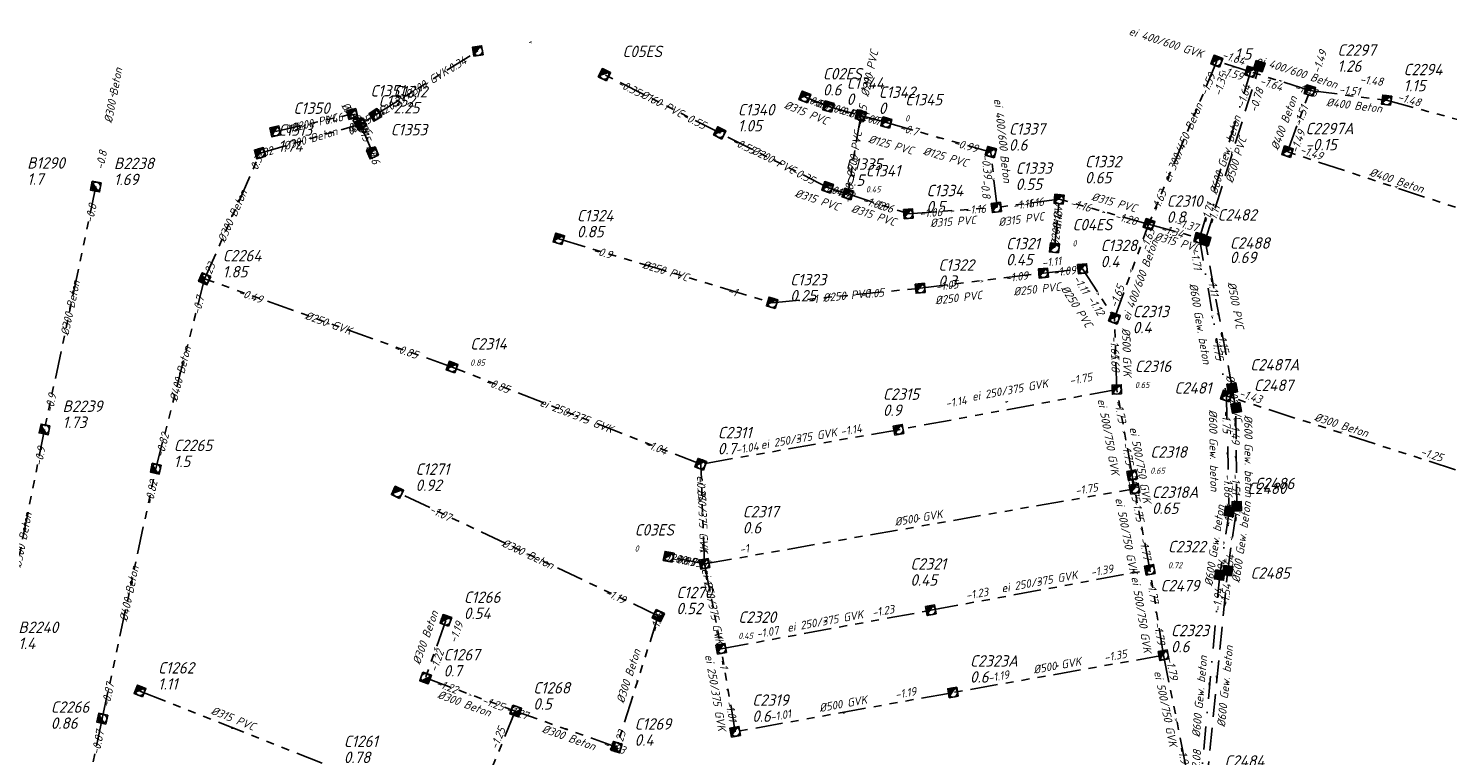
# Model space of a CAD drawing. Header units: metres. Extents: x 153906 to 154973, y 473035 to 474039.
# Tile 16 of 18: x 154355 to 154666, y 473880 to 474039. Entities that reach past the tile are written whole.
import ezdxf
from ezdxf.enums import TextEntityAlignment as Align

# ---------------------------------------------------------------- set-up
doc = ezdxf.new("R2010")
doc.units = ezdxf.units.M
for name, pattern in [('RI-GWA', [18.45, 6, -1.8, 1.75, -1.8, 1.75, -1.8, 1.75, -1.8]), ('RI-HWA', [7.4, 5, -2.4]), ('RI-VWA', [11, 5, -3, 0, -3])]:
    doc.linetypes.add(name, pattern=pattern)
doc.layers.get('0').update_dxf_attribs({"linetype": 'CONTINUOUS'})
for name, color, linetype, lineweight in [('R-OI-RI-BOB-T18', 6, 'CONTINUOUS', 18), ('R-OI-RI-GWA_PUTDEKSELHOOGTE-T25', 10, 'CONTINUOUS', 25), ('R-OI-RI-GWA_PUTNUMMER-T25', 10, 'CONTINUOUS', 25), ('R-OI-RI-GWA_RIOOLPUT_INSPECTIEPUT-S', 10, 'CONTINUOUS', 25), ('R-OI-RI-GWA_TRANSPORTLEIDING-G', 10, 'RI-GWA', 25), ('R-OI-RI-HWA_PUTDEKSELHOOGTE-T25', 150, 'CONTINUOUS', 25), ('R-OI-RI-HWA_PUTNUMMER-T25', 150, 'CONTINUOUS', 25), ('R-OI-RI-HWA_RIOOLPUT_INSPECTIEPUT-S', 150, 'CONTINUOUS', 25), ('R-OI-RI-HWA_TRANSPORTLEIDING-G', 150, 'RI-HWA', 25), ('R-OI-RI-STROOMRICHTING-G', 251, 'CONTINUOUS', 25), ('R-OI-RI-VWA_PUTNUMMER-T25', 34, 'CONTINUOUS', 25), ('R-OI-RI-VWA_RIOOLPUT_INSPECTIEPUT-S', 34, 'CONTINUOUS', 25), ('R-OI-RI-VWA_TRANSPORTLEIDING-G', 34, 'RI-VWA', 25)]:
    doc.layers.add(name, color=color, linetype=linetype, lineweight=lineweight)
doc.layers.add('R-OI-RI-DIAMETER_RIOOL-T18', color=6, linetype='CONTINUOUS')
doc.styles.add('NLCS-ISO-M500-T25', font='NLCS-ISO.ttf', dxfattribs={"height": 1.25})
doc.styles.add('NLCS-ISO-M750-T18_CURSIEF', font='NLCS-ISO.ttf', dxfattribs={"oblique": 15, "height": 1.35})
doc.styles.add('NLCS-ISO-M750-T25_CURSIEF', font='NLCS-ISO.ttf', dxfattribs={"oblique": 15, "height": 1.875})

# ---------------------------------------------------------------- blocks, each defined once
blk = doc.blocks.new('N-SRI-PUT_GWA-SO')
blk.add_hatch(color=256).paths.add_polyline_path([(1.41, 1.41, 0.664858), (-2, 0.02), (-2, -0.02, 0.196534), (-1.41, -1.41)])
at = {"lineweight": -3, "flags": 128}
blk.add_lwpolyline([(2, -2), (2, 2), (-2, 2), (-2, -2)], close=True, dxfattribs=at)
at = {"lineweight": -3}
blk.add_circle((0, 0), 2, dxfattribs=at)
blk = doc.blocks.new('N-SRI-PUT_VWA-SO')
h = blk.add_hatch(color=256)
edge = h.paths.add_edge_path()
edge.add_arc((0, 0), 2, 0, 360)
at = {"flags": 128}
blk.add_lwpolyline([(-2, 2), (2, 2), (2, -2), (-2, -2)], close=True, dxfattribs=at)
at = {"lineweight": -3, "flags": 128}
blk.add_lwpolyline([(2, -2), (2, 2), (-2, 2), (-2, -2)], close=True, dxfattribs=at)
at = {"lineweight": -3}
blk.add_circle((0, 0), 2, dxfattribs=at)
blk = doc.blocks.new('N-SRI-PUT_HWA-SO')
h = blk.add_hatch(color=256)
h.dxf.hatch_style = 1
h.paths.add_polyline_path([(-2, 0, 1), (2, 0, 1)])
at = {"lineweight": -3, "flags": 128}
blk.add_lwpolyline([(-2, -2), (2, -2), (2, 2), (-2, 2)], close=True, dxfattribs=at)
at = {"lineweight": -3}
blk.add_circle((0, 0), 2, dxfattribs=at)

msp = doc.modelspace()

# ---------------------------------------------------------------- linework, layer by layer
at = {"layer": 'R-OI-RI-GWA_TRANSPORTLEIDING-G'}
for points in [[(154431.32, 474020.26, 0), (154453.74, 474034.26, 0)], [(154615.55, 474032.03, 0), (154600.61, 473996.34, 0)], [(154622.95, 474029.69, 0), (154615.55, 474032.03, 0)], [(154506.72, 474016.33, 0), (154481.45, 474029.07, 0)], [(154635.91, 474025.59, 0), (154622.95, 474029.69, 0)], [(154631.01, 474012.21, 0), (154635.91, 474025.59, 0)], [(154635.91, 474025.59, 0), (154652.73, 474023.48, 0)], [(154530.51, 474022.09, 0), (154525.34, 474024.19, 0)], [(154652.73, 474023.48, 0), (154693.01, 474012.52, 0)], [(154409.42, 474016.66, 0), (154426.27, 474020.46, 0)], [(154426.27, 474020.46, 0), (154428.06, 474018.25, 0)], [(154428.06, 474018.25, 0), (154431.32, 474020.26, 0)], [(154530.51, 474022.09, 0), (154537.58, 474020.16, 0)], [(154537.58, 474020.16, 0), (154534.75, 474002.97, 0)], [(154537.58, 474020.16, 0), (154543.19, 474018.59, 0)], [(154406.07, 474011.89, 0), (154428.06, 474018.25, 0)], [(154428.06, 474018.25, 0), (154430.7, 474011.96, 0)], [(154530.33, 474004.42, 0), (154506.72, 474016.33, 0)], [(154543.19, 474018.59, 0), (154566.07, 474012.13, 0)], [(154393.93, 473984.4, 0), (154406.07, 474011.89, 0)], [(154567.43, 474000.06, 0), (154566.07, 474012.13, 0)], [(154678.57, 473996.51, 0), (154631.01, 474012.21, 0)], [(154370.13, 474004.58, 0), (154358.88, 473951.46, 0)], [(154530.33, 474004.42, 0), (154534.75, 474002.97, 0)], [(154534.75, 474002.97, 0), (154548.02, 473998.63, 0)], [(154581.01, 474001.83, 0), (154567.29, 474000.02, 0)], [(154580, 473991.18, 0), (154581.06, 474001.88, 0)], [(154600.7, 473996.32, 0), (154581.01, 474001.83, 0)], [(154548.02, 473998.63, 0), (154567.43, 474000.06, 0)], [(154593.13, 473975.78, 0), (154600.62, 473996.35, 0)], [(154600.62, 473996.35, 0), (154611.75, 473993.31, 0)], [(154471.48, 473993.16, 0), (154518.18, 473979.15, 0)], [(154550.61, 473982.34, 0), (154577.57, 473985.68, 0)], [(154577.57, 473985.68, 0), (154586.15, 473986.62, 0)], [(154586.15, 473986.62, 0), (154593.13, 473975.78, 0)], [(154383.23, 473942.89, 0), (154393.93, 473984.4, 0)], [(154448.12, 473965.09, 0), (154393.93, 473984.4, 0)], [(154518.18, 473979.15, 0), (154550.61, 473982.34, 0)], [(154593.64, 473960.2, 0), (154593.13, 473975.78, 0)], [(154502.56, 473943.85, 0), (154448.12, 473965.09, 0)], [(154593.64, 473960.2, 0), (154545.87, 473951.4, 0)], [(154597.02, 473941.43, 0), (154593.64, 473960.2, 0)], [(154667.78, 473942.65, 0), (154617.64, 473958.79, 0)], [(154358.88, 473951.46, 0), (154349.2, 473903.09, 0)], [(154545.87, 473951.4, 0), (154502.56, 473943.85, 0)], [(154371.51, 473888.19, 0), (154383.23, 473942.89, 0)], [(154503.39, 473922.05, 0), (154502.56, 473943.85, 0)], [(154503.39, 473922.05, 0), (154597.55, 473938.48, 0)], [(154597.55, 473938.48, 0), (154597.02, 473941.43, 0)], [(154600.89, 473920.75, 0), (154597.55, 473938.48, 0)], [(154493.26, 473910.71, 0), (154436.15, 473937.69, 0)], [(154503.39, 473922.05, 0), (154495.53, 473923.6, 0)], [(154503.39, 473922.05, 0), (154507.05, 473903.47, 0)], [(154552.95, 473911.9, 0), (154600.89, 473920.75, 0)], [(154603.88, 473902.06, 0), (154600.89, 473920.75, 0)], [(154493.26, 473910.71, 0), (154484.12, 473881.94, 0)], [(154507.05, 473903.47, 0), (154552.95, 473911.9, 0)], [(154446.74, 473909.67, 0), (154442.29, 473897.08, 0)], [(154510.1, 473885.32, 0), (154507.05, 473903.47, 0)], [(154603.88, 473902.06, 0), (154557.78, 473893.9, 0)], [(154603.88, 473902.06, 0), (154609.61, 473873.71, 0)], [(154442.29, 473897.08, 0), (154461.93, 473889.84, 0)], [(154379.77, 473894.22, 0), (154420.45, 473878.15, 0)], [(154556.8, 473893.72, 0), (154509.12, 473885.14, 0)], [(154461.93, 473889.84, 0), (154449.55, 473859.66, 0)], [(154484.12, 473881.94, 0), (154461.93, 473889.84, 0)], [(154362.78, 473846.11, 0), (154371.51, 473888.19, 0)]]:
    msp.add_polyline3d(points, dxfattribs=at)
at = {"layer": 'R-OI-RI-HWA_TRANSPORTLEIDING-G'}
for points in [[(154613.02, 473992.8, 0), (154624.85, 474030.95, 0)], [(154618.9, 473960.51, 0), (154613.02, 473992.8, 0)], [(154619.71, 473956.05, 0), (154618.9, 473960.51, 0)], [(154619.91, 473934.54, 0), (154619.71, 473956.05, 0)], [(154617.94, 473920.59, 0), (154619.91, 473934.54, 0)], [(154613.27, 473873.84, 0), (154617.94, 473920.59, 0)]]:
    msp.add_polyline3d(points, dxfattribs=at)
at = {"layer": 'R-OI-RI-VWA_TRANSPORTLEIDING-G'}
for points in [[(154622.95, 474029.69, 0), (154611.75, 473993.31, 0)], [(154611.75, 473993.31, 0), (154617.64, 473958.79, 0)], [(154617.64, 473958.79, 0), (154618.28, 473933.5, 0)], [(154618.28, 473933.5, 0), (154616.17, 473919.6, 0)], [(154616.17, 473919.6, 0), (154611.82, 473871.76, 0)]]:
    msp.add_polyline3d(points, dxfattribs=at)

# ---------------------------------------------------------------- block references
at = {"layer": 'R-OI-RI-GWA_RIOOLPUT_INSPECTIEPUT-S'}
for p, xscale, yscale, zscale, rotation in [((154453.74, 474034.26), 0.4999999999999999, 0.4999999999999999, 0.4999999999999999, 8.677530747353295), ((154615.55, 474032.03), 0.4999999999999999, 0.4999999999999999, 0.4999999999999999, 339.9851298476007), ((154481.45, 474029.07), 0.5, 0.5, 0.5, 333.231429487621), ((154622.95, 474029.69), 0.4999999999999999, 0.4999999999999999, 0.4999999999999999, 342.4436515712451), ((154525.34, 474024.19), 0.5, 0.5, 0.5, 337.963999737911), ((154635.91, 474025.59), 0.4999999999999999, 0.4999999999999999, 0.4999999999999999, 342.443651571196), ((154530.51, 474022.09), 0.5, 0.5, 0.5, 344.6687822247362), ((154652.73, 474023.48), 0.5, 0.5, 0.5, 352.8393480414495), ((154426.27, 474020.46), 0.5, 0.5, 0.5, 12.71193540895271), ((154428.06, 474018.25), 0.4999999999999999, 0.4999999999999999, 0.4999999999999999, 31.98424467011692), ((154431.32, 474020.26), 0.4999999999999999, 0.4999999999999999, 0.4999999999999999, 31.98424467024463), ((154537.58, 474020.16), 0.5, 0.5, 0.5, 344.2783226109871), ((154543.19, 474018.59), 0.5, 0.5, 0.5, 344.2330630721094), ((154409.42, 474016.66), 0.5, 0.5, 0.5, 12.71193540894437), ((154506.72, 474016.33), 0.5, 0.5, 0.5, 333.2314294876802), ((154406.07, 474011.89), 0.4999999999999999, 0.4999999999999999, 0.4999999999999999, 16.1403524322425), ((154430.7, 474011.96), 0.5, 0.5, 0.5, 22.79820492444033), ((154566.07, 474012.13), 0.5, 0.5, 0.5, 344.2330630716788), ((154631.01, 474012.21), 0.5, 0.5, 0.5, 341.7357956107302), ((154370.13, 474004.58), 0.4999999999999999, 0.4999999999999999, 0.4999999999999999, 79.32212199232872), ((154530.33, 474004.42), 0.5, 0.5, 0.5, 341.8867155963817), ((154534.75, 474002.97), 0.5, 0.5, 0.5, 341.8867155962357), ((154567.29, 474000.02), 0.4999999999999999, 0.4999999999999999, 0.4999999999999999, 7.527307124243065), ((154581.01, 474001.83), 0.5, 0.5, 0.5, 354.3244134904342), ((154548.02, 473998.63), 0.5, 0.5, 0.5, 4.211489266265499), ((154600.7, 473996.32), 0.5, 0.5, 0.5, 339.9851298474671), ((154471.48, 473993.16), 0.5, 0.5, 0.5, 343.2963657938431), ((154611.75, 473993.31), 0.5, 0.5, 0.5, 344.7431402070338), ((154580, 473991.18), 0.4999999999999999, 0.4999999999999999, 0.4999999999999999, 354.3244134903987), ((154393.93, 473984.4), 0.5, 0.5, 0.5, 66.17225103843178), ((154577.57, 473985.68), 0.5, 0.5, 0.5, 5.629081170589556), ((154586.15, 473986.62), 0.5, 0.5, 0.5, 5.62908117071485), ((154550.61, 473982.34), 0.4999999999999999, 0.4999999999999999, 0.4999999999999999, 5.629081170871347), ((154518.18, 473979.15), 0.4999999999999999, 0.4999999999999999, 0.4999999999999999, 343.2963657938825), ((154593.13, 473975.78), 0.5, 0.5, 0.5, 339.9851298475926), ((154448.12, 473965.09), 0.5, 0.5, 0.5, 340.3915294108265), ((154593.64, 473960.2), 0.5, 0.5, 0.5, 1.892384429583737), ((154617.64, 473958.79), 0.5, 0.5, 0.5, 342.1577366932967), ((154358.88, 473951.46), 0.5, 0.5, 0.5, 78.043136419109), ((154545.87, 473951.4), 0.5, 0.5, 0.5, 10.43640690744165), ((154502.56, 473943.85), 0.4999999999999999, 0.4999999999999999, 0.4999999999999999, 340.391529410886), ((154383.23, 473942.89), 0.4999999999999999, 0.4999999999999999, 0.4999999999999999, 77.91282624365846), ((154597.02, 473941.43), 0.5, 0.5, 0.5, 10.43640690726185), ((154436.15, 473937.69), 0.5, 0.5, 0.5, 334.7129358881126), ((154597.55, 473938.48), 0.5, 0.5, 0.5, 10.43640690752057), ((154495.53, 473923.6), 0.4999999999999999, 0.4999999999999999, 0.4999999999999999, 348.8372418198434), ((154503.39, 473922.05), 0.5, 0.5, 0.5, 10.4364069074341), ((154600.89, 473920.75), 0.4999999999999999, 0.4999999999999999, 0.4999999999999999, 10.43640690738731), ((154446.74, 473909.67), 0.5, 0.5, 0.5, 340.5214015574), ((154493.26, 473910.71), 0.5, 0.5, 0.5, 154.7129358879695), ((154552.95, 473911.9), 0.5, 0.5, 0.5, 10.43640690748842), ((154507.05, 473903.47), 0.4999999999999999, 0.4999999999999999, 0.4999999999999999, 10.43640690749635), ((154603.88, 473902.06), 0.4999999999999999, 0.4999999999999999, 0.4999999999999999, 10.20118019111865), ((154442.29, 473897.08), 0.5, 0.5, 0.5, 160.5214015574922), ((154379.77, 473894.22), 0.5, 0.5, 0.5, 338.4391753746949), ((154557.78, 473893.9), 0.5, 0.5, 0.5, 10.2011801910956), ((154371.51, 473888.19), 0.5, 0.5, 0.5, 77.91282624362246), ((154462.05, 473889.84), 0.5, 0.5, 0.5, 160.5214015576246), ((154510.1, 473885.32), 0.5, 0.5, 0.5, 10.20118019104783), ((154484.12, 473881.94), 0.4999999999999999, 0.4999999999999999, 0.4999999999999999, 72.37536176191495)]:
    msp.add_blockref('N-SRI-PUT_GWA-SO', p, dxfattribs=dict(at, xscale=xscale, yscale=yscale, zscale=zscale, rotation=rotation))
at = {"layer": 'R-OI-RI-HWA_RIOOLPUT_INSPECTIEPUT-S'}
for p, xscale, yscale, zscale, rotation in [((154624.85, 474030.95), 0.5, 0.5, 0.5, 252.7763993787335), ((154613.02, 473992.8), 0.4999999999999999, 0.4999999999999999, 0.4999999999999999, 72.77639937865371), ((154618.9, 473960.51), 0.4999999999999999, 0.4999999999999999, 0.4999999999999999, 100.3273302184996), ((154619.79, 473956.16), 0.4999999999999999, 0.4999999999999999, 0.4999999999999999, 100.5800969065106), ((154619.91, 473934.66), 0.5, 0.5, 0.5, 90.52754109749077), ((154617.94, 473920.59), 0.5, 0.5, 0.5, 81.97508435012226)]:
    msp.add_blockref('N-SRI-PUT_HWA-SO', p, dxfattribs=dict(at, xscale=xscale, yscale=yscale, zscale=zscale, rotation=rotation))
at = {"layer": 'R-OI-RI-VWA_RIOOLPUT_INSPECTIEPUT-S', "xscale": 0.5, "yscale": 0.5, "zscale": 0.5}
for p, rotation in [((154618.28, 473933.5), 261.3725079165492), ((154616.17, 473919.6), 81.37250791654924)]:
    msp.add_blockref('N-SRI-PUT_VWA-SO', p, dxfattribs=dict(at, rotation=rotation))

# ---------------------------------------------------------------- texts
at = {"layer": 'R-OI-RI-BOB-T18', "style": 'NLCS-ISO-M750-T18_CURSIEF', "oblique": 15}
for s, rotation, p in [('0.34', 32.0856, (154451.47, 474031.66)), ('-1.64', 342.2383, (154621.37, 474031.12)), ('-1.49', 71.6197, (154639.71, 474034.04)), ('-1.35', 74.4845, (154617.85, 474029.11)), ('-1.64', 342.2383, (154629.61, 474025.42)), ('-1.51', 353.1245, (154646.81, 474024.46)), ('0.46', 309.0068, (154426.83, 474018.17)), ('-0.8', 338.2276, (154528.89, 474021.73)), ('-0.05', 77.9223, (154539.04, 474022.25)), ('-1.48', 344.5301, (154659.93, 474022.06)), ('0.46', 12.6051, (154424.38, 474019.01)), ('0.46', 31.5127, (154429.4, 474017.9)), ('0.46', 292.9639, (154427.8, 474016.29)), ('-0.55', 333.071, (154503.11, 474017.03)), ('-1', 344.5301, (154535.55, 474019.68)), ('-0.7', 344.5301, (154541.69, 474017.96)), ('-1.51', 69.9009, (154635.62, 474021.9)), ('0.32', 16.0428, (154409.09, 474011.72)), ('-0.99', 343.9572, (154562.93, 474011.97)), ('-1.49', 341.6654, (154638.42, 474010.33)), ('-0.8', 79.0682, (154372.59, 474012.25)), ('-0.35', 333.071, (154526.92, 474005.02)), ('-1.04', 341.6654, (154533.33, 474002.39)), ('-0.8', 80.787, (154536.09, 474004.96)), ('-0.8', 276.3482, (154564.27, 474001.96)), ('-1.63', 67.0361, (154604.63, 474003.34)), ('-1.06', 341.6654, (154544.39, 473998.77)), ('-1.16', 4.0107, (154565.07, 473998.88)), ('-1.16', 7.4485, (154577.76, 474000.44)), ('-1.71', 72.7656, (154615.06, 474000.66)), ('-1.16', 84.2248, (154581.79, 473999.11)), ('-1.28', 344.5301, (154597.89, 473996.07)), ('-1.37', 344.5301, (154611.19, 473994.69)), ('-1.11', 72.7656, (154616.34, 474000.15)), ('-1.11', 6.3025, (154581.54, 473987.46)), ('0.23', 65.8901, (154396.36, 473987.43)), ('-1.09', 6.8755, (154574.32, 473984.27)), ('-1', 343.3842, (154510.23, 473980.49)), ('-1.05', 5.7296, (154542.75, 473980.56)), ('-1.65', 69.9009, (154595.39, 473982.65)), ('-1.12', 302.7042, (154589.57, 473976.14)), ('-1.15', 280.3589, (154616.49, 473968.2)), ('-0.85', 340.5194, (154440.26, 473966.83)), ('-1.68', 271.7645, (154592.51, 473964.06)), ('-1.75', 279.7859, (154615.31, 473966.51)), ('-1.75', 10.3132, (154588.36, 473962.11)), ('-0.9', 77.9223, (154361.51, 473959.07)), ('-2', 280.3589, (154618.53, 473956.98)), ('-1.43', 342.2383, (154625.06, 473957.1)), ('-1.14', 9.7403, (154537.93, 473950.88)), ('-0.82', 75.6304, (154386.19, 473950.38)), ('-1.04', 338.8006, (154494.75, 473945.82)), ('-1.75', 280.3589, (154595.61, 473943.6)), ('-1.75', 280.3589, (154596.43, 473939.04)), ('-1.86', 271.1915, (154617.2, 473936.64)), ('-1.51', 270.6186, (154618.88, 473937.22)), ('-1.75', 9.7403, (154589.61, 473937.96)), ('-1', 272.3375, (154502.29, 473924.73)), ('-1.77', 280.9318, (154599.49, 473922.78)), ('-0.95', 349.1138, (154501.24, 473921.45)), ('-1.94', 81.36, (154617.68, 473922.92)), ('-1.54', 81.933, (154619.42, 473923.93)), ('-1.39', 10.3132, (154592.97, 473920.15)), ('-1.19', 334.7899, (154485.6, 473913.22)), ('-1.23', 10.3132, (154545.03, 473911.31)), ('-1', 280.9318, (154505.61, 473905.6)), ('-1.79', 279.213, (154602.52, 473904.24)), ('-1.22', 70.4738, (154446.4, 473902.83)), ('-1.35', 10.3132, (154595.95, 473901.52)), ('-0.87', 77.9223, (154374.17, 473895.8)), ('-1.19', 10.3132, (154549.86, 473893.34)), ('-1.25', 339.9465, (154459.13, 473889.81)), ('-1.01', 279.7859, (154508.73, 473887.42)), ('-1.27', 340.5194, (154464.37, 473887.91)), ('-1.23', 72.1927, (154486.21, 473885.23)), ('-1.92', 281.5048, (154607.92, 473877.06)), ('-2.08', 84.7978, (154612.15, 473881.25))]:
    msp.add_text(s, height=1.8, rotation=rotation, dxfattribs=at).set_placement(p, align=Align.RIGHT)
for s, rotation, p in [('-1.59', 67.0361, (154613.38, 474024.26)), ('-1.59', 342.2383, (154616.16, 474029.31)), ('-1.48', 353.1245, (154646.76, 474027.22)), ('-0.35', 333.071, (154484.16, 474026.59)), ('-1.64', 72.7656, (154621.55, 474021.75)), ('-0.78', 72.7656, (154624.29, 474020.68)), ('-1.48', 342.2383, (154632.36, 474025.66)), ('0.42', 31.5127, (154431.03, 474018.9)), ('0.39', 32.0856, (154434.65, 474021.16)), ('-0.75', 338.2276, (154526.26, 474022.74)), ('0.46', 16.0428, (154425.58, 474016.5)), ('0.46', 309.0068, (154425.94, 474019.28)), ('-0.8', 344.5301, (154532.05, 474020.69)), ('-1', 80.787, (154538.21, 474017.85)), ('-0.7', 344.5301, (154538.72, 474018.8)), ('0.5', 12.6051, (154411.74, 474016.16)), ('-0.7', 343.9572, (154545.94, 474016.76)), ('-1.49', 69.9009, (154633.24, 474011.75)), ('0.46', 292.9639, (154429.12, 474013.15)), ('-0.55', 333.071, (154509.22, 474013.95)), ('0.32', 65.8901, (154405.47, 474008.04)), ('-0.39', 276.3482, (154564, 474011.55)), ('-1.02', 341.6654, (154531.12, 474003.11)), ('-0.8', 77.9223, (154369.45, 473996.54)), ('-1.02', 341.6654, (154537.75, 474000.94)), ('-1.16', 7.4485, (154570.99, 473999.52)), ('-1.16', 344.5301, (154583.25, 474000.23)), ('-1.06', 4.0107, (154550.52, 473997.81)), ('-1.14', 84.2248, (154581.26, 473993.76)), ('-1.63', 69.9009, (154600.36, 473990.34)), ('-1.34', 344.5301, (154603.13, 473994.62)), ('-0.9', 343.3842, (154478.86, 473989.9)), ('-1.71', 279.7859, (154609.75, 473990.8)), ('-1.09', 6.3025, (154579.82, 473984.92)), ('-0.49', 340.5194, (154401.13, 473980.77)), ('-1.05', 6.8755, (154554.1, 473981.77)), ('-1.11', 302.7042, (154583.99, 473984.46)), ('-1.11', 280.3589, (154613.47, 473984.75)), ('-0.7', 75.6304, (154392.9, 473976.41)), ('-1', 5.7296, (154526.24, 473978.94)), ('-1.65', 271.7645, (154592.26, 473971.86)), ('-0.85', 338.8006, (154455.22, 473961.25)), ('-1.14', 10.3132, (154556.32, 473956.21)), ('-1.73', 280.3589, (154593.08, 473957.67)), ('-2', 280.3589, (154618.12, 473959.22)), ('-1.75', 271.1915, (154616.72, 473955.61)), ('-1.49', 270.6186, (154618.73, 473953.35)), ('-0.9', 78.4952, (154358.29, 473943.41)), ('-1.04', 9.7403, (154510.38, 473946.08)), ('-1.25', 342.2383, (154659.97, 473945.86)), ('-0.82', 77.9223, (154382.53, 473934.85)), ('-0.84', 272.3375, (154501.67, 473941.08)), ('-1.75', 280.3589, (154596.17, 473940.51)), ('-1.75', 280.9318, (154596.99, 473936.07)), ('-1.86', 81.36, (154618.74, 473929.87)), ('-1.51', 81.933, (154620.41, 473930.91)), ('-1.07', 334.7899, (154442.96, 473933.37)), ('-1', 9.7403, (154511.21, 473924.28)), ('-0.75', 349.1138, (154497.31, 473922.23)), ('-1', 280.9318, (154502.87, 473919.54)), ('-1.23', 10.3132, (154560.77, 473914.21)), ('-1.77', 279.213, (154600.28, 473918.25)), ('-1.94', 84.7978, (154616.44, 473911.54)), ('-1.54', 84.2248, (154618.14, 473912.52)), ('-1.19', 72.1927, (154493.07, 473906.81)), ('-1.19', 70.4738, (154449.06, 473904.58)), ('-1.07', 10.3132, (154514.87, 473905.77)), ('-1.79', 281.5048, (154604.35, 473901.47)), ('-1', 279.7859, (154506.45, 473901.03)), ('-1.19', 10.3132, (154565.61, 473896.15)), ('-1.22', 339.9465, (154444.4, 473895.24)), ('-1.01', 10.3132, (154517.92, 473887.59)), ('-0.87', 78.4952, (154370.87, 473880.16)), ('-1.25', 67.609, (154457.99, 473881.26)), ('-1.23', 340.5194, (154481.01, 473881.99))]:
    msp.add_text(s, height=1.8, rotation=rotation, dxfattribs=at).set_placement(p)
at = {"layer": 'R-OI-RI-DIAMETER_RIOOL-T18', "style": 'NLCS-ISO-M750-T18_CURSIEF', "oblique": 15}
for s, rotation, p in [('ei 400/600 GVK', 342.2383, (154604.44, 474036.14)), ('%%C200 PVC', 77.9223, (154539.5, 474029.35)), ('ei 400/600 Beton', 342.2383, (154633.08, 474029.66)), ('%%C300 Beton', 79.0682, (154373.89, 474024.54)), ('%%C300 GVK', 32.0856, (154442.53, 474027.26)), ('%%C160 PVC', 333.071, (154494.09, 474022.7)), ('%%C200 PE', 309.0068, (154427.16, 474019.36)), ('%%C315 PE', 31.5127, (154429.69, 474019.25)), ('%%C315 PVC', 338.2276, (154525.67, 474020.76)), ('%%C200 PVC', 344.5301, (154534.05, 474021.13)), ('ei 400/600 Beton', 276.3482, (154568.68, 474014.66)), ('ei 300/450 Beton', 67.0361, (154608.08, 474014.18)), ('%%C400 Beton', 69.9009, (154630.26, 474018.51)), ('%%C400 Beton', 353.1245, (154645.63, 474022.37)), ('%%C200 PVC', 12.6051, (154417.84, 474018.56)), ('%%C315 PE', 292.9639, (154429.38, 474015.11)), ('%%C600 Gew. beton', 72.7656, (154617.35, 474011.5)), ('%%C300 Beton', 16.0428, (154417.06, 474015.07)), ('%%C200 PVC', 80.787, (154536.16, 474011.57)), ('%%C200 PVC', 333.071, (154518.52, 474010.37)), ('%%C125 PVC', 344.5301, (154544.19, 474013.77)), ('%%C125 PVC', 343.9572, (154556.18, 474011.11)), ('%%C500 PVC', 72.7656, (154619.72, 474010.44)), ('%%C400 Beton', 341.6654, (154654.92, 474005.94)), ('%%C300 Beton', 65.8901, (154400, 473998.14)), ('%%C315 PVC', 341.6654, (154528.09, 474001.7)), ('%%C315 PVC', 341.6654, (154540.42, 473998.36)), ('%%C200 PVC', 84.2248, (154580.53, 473996.53)), ('%%C315 PVC', 344.5301, (154593.05, 474001.14)), ('%%C315 PVC', 4.0107, (154557.79, 473996.96)), ('%%C315 PVC', 7.4485, (154572.73, 473997.45)), ('%%C315 PVC', 344.5301, (154606.84, 473992.46)), ('ei 400/600 Beton', 69.9009, (154598.71, 473984.05)), ('%%C250 PVC', 343.3842, (154494.83, 473986.15)), ('%%C300 Beton', 77.9223, (154364.5, 473978.02)), ('%%C250 PVC', 5.7296, (154534.4, 473980.75)), ('%%C250 PVC', 6.3025, (154576.18, 473982.16)), ('%%C250 PVC', 302.7042, (154584.88, 473978.38)), ('%%C600 Gew. beton', 279.7859, (154611.89, 473974.6)), ('%%C500 PVC', 280.3589, (154619.7, 473978.62)), ('%%C250 PVC', 6.8755, (154559, 473980.28)), ('%%C250 GVK', 340.5194, (154421.03, 473974.75)), ('%%C500 GVK', 271.7645, (154595.84, 473968.35)), ('%%C400 Beton', 75.6304, (154388.58, 473963.64)), ('%%C500 PVC', 280.3589, (154619.31, 473958.28)), ('ei 250/375 GVK', 10.3132, (154570.23, 473960.08)), ('ei 250/375 GVK', 338.8006, (154475.34, 473954.47)), ('ei 500/750 GVK', 280.3589, (154591.86, 473949.85)), ('%%C600 Gew. beton', 271.1915, (154614.88, 473946.86)), ('%%C600 Gew. beton', 270.6186, (154622.53, 473945.66)), ('%%C300 Beton', 342.2383, (154642.82, 473952.43)), ('ei 250/375 GVK', 9.7403, (154523.99, 473949.46)), ('ei 500/750 GVK', 280.3589, (154598.83, 473943.68)), ('ei 250/375 GVK', 272.3375, (154502.98, 473932.95)), ('ei 500/750 GVK', 280.9318, (154595.79, 473928.22)), ('%%C600 Gew. beton', 81.36, (154615.02, 473926.07)), ('%%C600 Gew. beton', 81.933, (154620.92, 473926.81)), ('%%C300 Beton', 78.4952, (154354.04, 473927.27)), ('%%C500 GVK', 9.7403, (154550.24, 473932.1)), ('%%C300 Beton', 334.7899, (154464.7, 473924.2)), ('%%C200 PVC', 349.1138, (154499.46, 473922.82)), ('%%C400 Beton', 77.9223, (154377.37, 473915.54)), ('ei 250/375 GVK', 280.9318, (154505.22, 473912.76)), ('ei 250/375 GVK', 10.3132, (154576.69, 473918.17)), ('ei 500/750 GVK', 279.213, (154599.07, 473910.96)), ('%%C300 Beton', 70.4738, (154442.25, 473905.93)), ('ei 250/375 GVK', 10.3132, (154529.77, 473909.53)), ('%%C600 Gew. beton', 84.2248, (154617.34, 473895.25)), ('%%C300 Beton', 72.1927, (154486.72, 473897.49)), ('ei 250/375 GVK', 279.7859, (154505.8, 473893.88)), ('%%C500 GVK', 10.3132, (154580.6, 473899.82)), ('%%C600 Gew. beton', 84.7978, (154611.76, 473893.03)), ('ei 500/750 GVK', 281.5048, (154604.36, 473890.38)), ('%%C300 Beton', 339.9465, (154450.79, 473891.51)), ('%%C500 GVK', 10.3132, (154533.71, 473891.45)), ('%%C315 PVC', 338.2276, (154400.19, 473888.23)), ('%%C300 Beton', 340.5194, (154473.68, 473884.07))]:
    msp.add_text(s, height=1.8, rotation=rotation, dxfattribs=at).set_placement(p, align=Align.MIDDLE_CENTER)
at = {"layer": 'R-OI-RI-GWA_PUTDEKSELHOOGTE-T25', "style": 'NLCS-ISO-M750-T25_CURSIEF', "oblique": 15}
for s, height, p in [('1.5', 2.5, (154619.5, 474032.35)), ('1.26', 2.5, (154641.94, 474029.69)), ('0.6', 2.5, (154529.29, 474024.51)), ('1.15', 2.5, (154656.43, 474025.44)), ('2.25', 2.5, (154435.27, 474020.58)), ('0', 2.5, (154534.5, 474022.46)), ('0', 2.5, (154541.53, 474020.48)), ('1.05', 2.5, (154510.67, 474016.65)), ('0', 1.35, (154547.3, 474018.85)), ('1.74', 2.5, (154410.02, 474012.21)), ('0.6', 2.5, (154570.01, 474012.45)), ('-0.15', 2.5, (154634.95, 474012.53)), ('1.7', 2.5, (154355.07, 474004.99)), ('1.69', 2.5, (154374.07, 474004.9)), ('0.5', 2.5, (154534.27, 474004.74)), ('0.65', 2.5, (154586.68, 474005.29)), ('0.45', 1.35, (154538.69, 474003.3)), ('0.55', 2.5, (154571.5, 474003.86)), ('0.5', 2.5, (154551.97, 473998.95)), ('0.8', 2.5, (154604.56, 473996.67)), ('0.85', 2.5, (154475.43, 473993.48)), ('0', 1.35, (154583.94, 473991.51)), ('0.45', 2.5, (154569.39, 473987.36)), ('0.4', 2.5, (154590.1, 473986.94)), ('1.85', 2.5, (154397.88, 473984.72)), ('0.3', 2.5, (154554.56, 473982.66)), ('0.25', 2.5, (154522.12, 473979.47)), ('0.4', 2.5, (154597.14, 473972.5)), ('0.85', 1.35, (154452.07, 473965.41)), ('0.65', 1.35, (154597.59, 473960.52)), ('1.73', 2.5, (154362.83, 473951.78)), ('0.9', 2.5, (154542.43, 473954.41)), ('0.7', 2.5, (154506.28, 473946.01)), ('1.5', 2.5, (154387.17, 473943.21)), ('0.65', 1.35, (154600.97, 473941.75)), ('0.92', 2.5, (154440.1, 473938.01)), ('0.65', 2.5, (154601.34, 473932.97)), ('0.6', 2.5, (154511.72, 473928.7)), ('0', 1.35, (154488.08, 473924.73)), ('0.45', 2.5, (154548.44, 473917.27)), ('0.72', 1.35, (154604.84, 473921.07)), ('0.52', 2.5, (154497.21, 473911.03)), ('0.54', 2.5, (154450.69, 473909.99)), ('1.4', 2.5, (154353.15, 473903.41)), ('0.45', 1.35, (154510.77, 473905.63)), ('0.6', 2.5, (154605.5, 473902.7)), ('0.7', 2.5, (154446.23, 473897.4)), ('0.6', 2.5, (154561.5, 473896.06)), ('1.11', 2.5, (154383.72, 473894.54)), ('0.5', 2.5, (154465.88, 473890.16)), ('0.6', 2.5, (154513.82, 473887.48)), ('0.86', 2.5, (154360.24, 473885.95)), ('0.4', 2.5, (154488.07, 473882.26)), ('0.78', 2.5, (154424.4, 473878.47))]:
    msp.add_text(s, height=height, dxfattribs=at).set_placement(p)
at = {"layer": 'R-OI-RI-GWA_PUTNUMMER-T25', "style": 'NLCS-ISO-M750-T25_CURSIEF', "oblique": 15}
for s, p in [('C05ES', (154485.4, 474032.91)), ('C2297', (154641.94, 474033.2)), ('C02ES', (154529.29, 474028.02)), ('C1344', (154534.5, 474025.97)), ('C2294', (154656.43, 474028.95)), ('C1351', (154430.21, 474024.29)), ('C1312', (154435.27, 474024.09)), ('C1342', (154541.53, 474023.99)), ('C1350', (154413.36, 474020.49)), ('C1352', (154432, 474022.09)), ('C1340', (154510.67, 474020.16)), ('C1345', (154547.3, 474022.36)), ('C1313', (154410.02, 474015.72)), ('C1353', (154434.65, 474015.8)), ('C1337', (154570.01, 474015.96)), ('C2297A', (154634.95, 474016.04)), ('B1290', (154355.07, 474008.51)), ('B2238', (154374.07, 474008.41)), ('C1335', (154534.27, 474008.25)), ('C1333', (154571.5, 474007.37)), ('C1332', (154586.68, 474008.81)), ('C1341', (154538.69, 474006.81)), ('C1334', (154551.97, 474002.47)), ('C2310', (154604.56, 474000.18)), ('C1324', (154475.43, 473996.99)), ('C04ES', (154583.94, 473995.02)), ('C2482', (154615.7, 473997.14)), ('C1321', (154569.39, 473990.87)), ('C1328', (154590.1, 473990.46)), ('C2264', (154397.88, 473988.23)), ('C1322', (154554.56, 473986.18)), ('C1323', (154522.12, 473982.98)), ('C2313', (154597.14, 473976.01)), ('C2314', (154452.07, 473968.93)), ('C2316', (154597.59, 473964.03)), ('C2315', (154542.43, 473957.93)), ('C2481', (154606.25, 473959.29)), ('B2239', (154362.83, 473955.29)), ('C2311', (154506.28, 473949.52)), ('C2265', (154387.17, 473946.72)), ('C2318', (154600.97, 473945.27)), ('C1271', (154440.1, 473941.52)), ('C2318A', (154601.34, 473936.48)), ('C2317', (154511.72, 473932.21)), ('C03ES', (154488.08, 473928.24)), ('C2322', (154604.84, 473924.58)), ('C2321', (154548.44, 473920.79)), ('C1270', (154497.21, 473914.54)), ('C1266', (154450.69, 473913.5)), ('C2320', (154510.77, 473909.14)), ('B2240', (154353.15, 473906.92)), ('C2323', (154605.5, 473906.22)), ('C1267', (154446.23, 473900.92)), ('C2323A', (154561.5, 473899.57)), ('C1262', (154383.72, 473898.05)), ('C1268', (154465.88, 473893.68)), ('C2266', (154360.24, 473889.46)), ('C2319', (154513.82, 473890.99)), ('C1269', (154488.07, 473885.77)), ('C1261', (154424.4, 473881.98))]:
    msp.add_text(s, height=2.5, dxfattribs=at).set_placement(p)
at = {"layer": 'R-OI-RI-HWA_PUTDEKSELHOOGTE-T25', "style": 'NLCS-ISO-M750-T25_CURSIEF', "oblique": 15}
msp.add_text('0.69', height=2.5, dxfattribs=at).set_placement((154618.4, 473987.84))
at = {"layer": 'R-OI-RI-HWA_PUTNUMMER-T25', "style": 'NLCS-ISO-M750-T25_CURSIEF', "oblique": 15}
for s, p in [('C2488', (154618.4, 473990.99)), ('C2487A', (154622.85, 473964.35)), ('C2487', (154623.66, 473959.88)), ('C2486', (154623.85, 473938.38)), ('C2485', (154622.89, 473918.78)), ('C2484', (154617.22, 473877.67))]:
    msp.add_text(s, height=2.5, dxfattribs=at).set_placement(p)
at = {"layer": 'R-OI-RI-STROOMRICHTING-G', "style": 'NLCS-ISO-M500-T25'}
for rotation, p in [(188.5031, (154465.29, 474036.02)), (77.9223, (154539.5, 474029.35)), (342.2383, (154619.25, 474030.86)), (32.0856, (154442.53, 474027.26)), (162.72, (154629.43, 474027.64)), (259.5499, (154373.89, 474024.54)), (333.071, (154494.09, 474022.7)), (338.8006, (154527.95, 474023.16)), (173.0333, (154644.32, 474024.53)), (309.0068, (154427.16, 474019.36)), (31.5127, (154429.69, 474019.25)), (344.5301, (154534.07, 474021.15)), (344.5301, (154540.47, 474019.34)), (69.9009, (154633.46, 474018.9)), (12.6051, (154417.84, 474018.56)), (195.9516, (154417.06, 474015.07)), (112.8727, (154429.38, 474015.11)), (344.5301, (154554.71, 474015.33)), (247.5178, (154608.08, 474014.19)), (152.9797, (154518.52, 474010.37)), (80.787, (154536.16, 474011.57)), (252.6744, (154617.35, 474011.5)), (252.6744, (154618.93, 474011.88)), (341.6654, (154532.54, 474003.7)), (276.3482, (154566.75, 474006.09)), (161.5741, (154654.79, 474004.36)), (341.6654, (154541.38, 474000.8)), (7.4485, (154574.24, 474000.97)), (246.3719, (154400, 473998.14)), (4.0107, (154557.73, 473999.35)), (343.9572, (154590.84, 473999.11)), (84.2248, (154580.53, 473996.53)), (344.5301, (154606.18, 473994.83)), (343.3842, (154494.83, 473986.15)), (6.3025, (154581.86, 473986.15)), (249.8096, (154596.87, 473986.07)), (6.8755, (154564.09, 473984.01)), (5.7296, (154534.4, 473980.75)), (302.7042, (154589.64, 473981.2)), (257.831, (154364.5, 473978.02)), (279.7859, (154614.7, 473976.05)), (280.3589, (154615.96, 473976.66)), (340.5194, (154421.03, 473974.75)), (271.7645, (154593.38, 473967.99)), (255.5392, (154388.58, 473963.64)), (10.3132, (154569.53, 473957.64)), (280.3589, (154619.31, 473958.28)), (338.8006, (154475.34, 473954.47)), (280.3589, (154595.33, 473950.82)), (162.1471, (154642.71, 473950.72)), (9.7403, (154523.99, 473949.46)), (271.1915, (154617.96, 473946.14)), (270.6186, (154619.81, 473945.3)), (280.3589, (154597.28, 473939.96)), (272.3375, (154502.98, 473932.95)), (9.7403, (154550.24, 473932.1)), (280.9318, (154599.22, 473929.61)), (261.2688, (154617.22, 473926.55)), (261.8417, (154618.92, 473927.56)), (334.7899, (154464.7, 473924.2)), (349.1138, (154499.46, 473922.82)), (10.3132, (154576.69, 473918.17)), (257.831, (154377.37, 473915.54)), (280.9318, (154505.22, 473912.76)), (279.213, (154602.39, 473911.41)), (10.3132, (154529.77, 473909.53)), (250.3826, (154444.51, 473903.38)), (10.3132, (154580.6, 473899.82)), (252.1014, (154488.69, 473896.33)), (264.7065, (154613.99, 473895.68)), (264.1335, (154615.61, 473897.21)), (339.9465, (154452.11, 473893.46)), (279.7859, (154508.58, 473894.4)), (10.3132, (154533.94, 473889.61)), (338.2276, (154400.11, 473886.18)), (160.4282, (154473.03, 473885.89)), (281.5048, (154606.75, 473887.89))]:
    msp.add_text('>', height=1.25, rotation=rotation, dxfattribs=at).set_placement(p, align=Align.MIDDLE_CENTER)
at = {"layer": 'R-OI-RI-VWA_PUTNUMMER-T25', "style": 'NLCS-ISO-M750-T25_CURSIEF', "oblique": 15}
for s, p in [('C2480', (154622.22, 473937.33)), ('C2479', (154603.19, 473916.04))]:
    msp.add_text(s, height=2.5, dxfattribs=at).set_placement(p)

doc.saveas('drawing.dxf')
